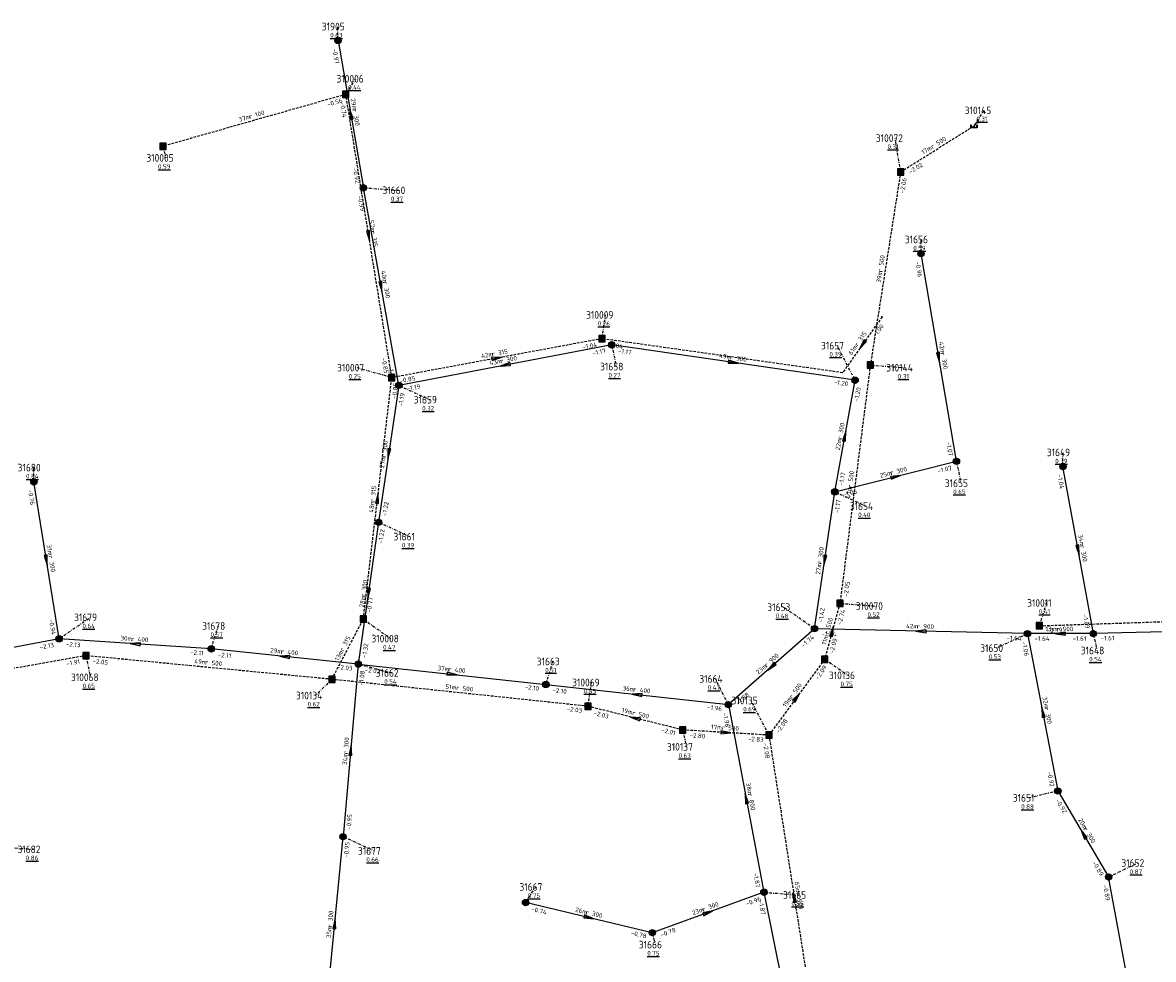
# Model space of a CAD drawing. Extents: x 188323 to 208361, y 565368 to 574910.
# Tile 94 of 256: x 201337 to 201560, y 568140 to 568325. Entities that reach past the tile are written whole.
import ezdxf

# ---------------------------------------------------------------- set-up
doc = ezdxf.new("R2010")
doc.units = 0
doc.linetypes.add('DASHDOT', pattern=[1, 0.5, -0.25, 0, -0.25])
doc.linetypes.add('DASHED', pattern=[0.75, 0.5, -0.25])
doc.layers.get('0').update_dxf_attribs({"linetype": 'CONTINUOUS'})
for name, color, linetype in [('RIO-AFM', 7, 'CONTINUOUS'), ('RIO-BOK', 7, 'CONTINUOUS'), ('RIO-KNP', 7, 'CONTINUOUS'), ('RIO-KNR', 7, 'CONTINUOUS'), ('RIO-LAG_0B', 7, 'CONTINUOUS'), ('RIO-LAG_1B', 7, 'DASHED'), ('RIO-LEN', 7, 'CONTINUOUS'), ('RIO-MVD', 1, 'CONTINUOUS'), ('RIO-VRB', 6, 'DASHDOT'), ('RIO-VRH', 7, 'CONTINUOUS')]:
    doc.layers.add(name, color=color, linetype=linetype)
doc.styles.add('RIO-TXT', font='isocp.shx')

# ---------------------------------------------------------------- blocks, each defined once
blk = doc.blocks.new('L_VHR')
blk.add_lwpolyline([(-0.5, 0), (0.5, 0), (-0.5, 0.15), (-0.5, -0.15), (0.5, 0)])
blk = doc.blocks.new('K_IPR')
blk.add_lwpolyline([(-0.5, -0.5), (0.5, -0.5), (0.5, 0.5), (-0.5, 0.5)], close=True)
blk.add_solid([(-0.5, 0.5), (0.5, 0.5), (-0.5, -0.5), (0.5, -0.5)])
at = {"style": 'RIO-TXT', "flags": 1}
blk.add_attdef('KNOOPNAAM', (2, 2), '', height=1, dxfattribs=at)
blk = doc.blocks.new('K_FIC')
blk.add_circle((0, 0), 0.0625)
at = {"style": 'RIO-TXT', "flags": 1}
blk.add_attdef('KNOOPNAAM', (2, 2), '', height=1, dxfattribs=at)
blk = doc.blocks.new('K_UTB')
blk.add_lwpolyline([(0.5, 0.15), (0.5, -0.3), (-0.5, -0.3), (-0.5, 0.15), (-0.45, 0.15), (-0.45, -0.25), (0, -0.25), (0.45, -0.25), (0.45, 0.15)], close=True)
blk.add_lwpolyline([(0.85, 0.6), (0.55, 0.65), (0.614828, 0.459583), (0.850842, 0.598937)])
blk.add_arc((0.85, -0.25), 0.85, 90, 180)
at = {"style": 'RIO-TXT', "flags": 1}
blk.add_attdef('KNOOPNAAM', (2, 2), '', height=1, dxfattribs=at)
blk = doc.blocks.new('K_IPG')
blk.add_circle((0, 0), 0.5)
for points in [[(0, 0), (-0.5, 0), (-0.433013, 0.25)], [(0, 0), (-0.433013, -0.25), (-0.5, 0)], [(0, 0), (-0.433013, 0.25), (-0.25, 0.433013)], [(0, 0), (-0.25, -0.433013), (-0.433013, -0.25)], [(0, 0), (-0.25, 0.433013), (0, 0.5)], [(0, 0), (0, -0.5), (-0.25, -0.433013)], [(0, 0), (0, 0.5), (0.25, 0.433013)], [(0, 0), (0.25, 0.433013), (0.433013, 0.25)], [(0, 0), (0.433013, 0.25), (0.5, 0)], [(0, 0), (0.5, 0), (0.433013, -0.25)], [(0, 0), (0.433013, -0.25), (0.25, -0.433013)], [(0, 0), (0.25, -0.433013), (0, -0.5)]]:
    blk.add_solid(points)
at = {"style": 'RIO-TXT', "flags": 1}
blk.add_attdef('KNOOPNAAM', (2, 2), '', height=1, dxfattribs=at)

msp = doc.modelspace()

# ---------------------------------------------------------------- linework, layer by layer
at = {"layer": 'RIO-LAG_0B'}
for p, q in [((201399.008, 568321.024), (201404, 568291.968)), ((201411.008, 568252.992), (201404, 568291.968)), ((201520.992, 568238.016), (201514, 568278.976)), ((201452.992, 568260.992), (201411.008, 568252.992)), ((201500.992, 568254.016), (201452.992, 568260.992)), ((201496.992, 568232), (201500.992, 568254.016)), ((201411.008, 568252.992), (201407.008, 568225.984)), ((201496.992, 568232), (201520.992, 568238.016)), ((201548, 568204.032), (201542, 568236.992)), ((201344, 568203.008), (201339.008, 568233.984)), ((201492.992, 568204.992), (201496.992, 568232)), ((201407.008, 568225.984), (201403.008, 568198.016)), ((201492.992, 568204.992), (201476, 568190.016)), ((201535.008, 568204.032), (201492.992, 568204.992)), ((201586, 568204.992), (201548, 568204.032)), ((201344, 568203.008), (201323.008, 568198.976)), ((201374, 568201.024), (201344, 568203.008)), ((201548, 568204.032), (201535.008, 568204.032)), ((201535.008, 568204.032), (201540.992, 568172.992)), ((201403.008, 568198.016), (201374, 568201.024)), ((201403.008, 568198.016), (201400, 568163.968)), ((201403.008, 568198.016), (201440, 568193.984)), ((201440, 568193.984), (201476, 568190.016)), ((201476, 568190.016), (201483.008, 568153.024)), ((201540.992, 568172.992), (201551.008, 568156.032)), ((201396.72, 568129.6), (201400, 568163.968)), ((201559.664, 568109.056), (201551.008, 568156.032)), ((201460.992, 568145.024), (201436, 568150.976)), ((201483.008, 568153.024), (201460.992, 568145.024)), ((201483.008, 568153.024), (201491.008, 568113.024))]:
    msp.add_line(p, q, dxfattribs=at)
at = {"layer": 'RIO-LAG_1B'}
for p, q in [((201400.544, 568310.4), (201364.496, 568300.16)), ((201409.616, 568254.528), (201400.544, 568310.4)), ((201509.968, 568295.104), (201524.464, 568304.192)), ((201509.968, 568295.104), (201504, 568257.024)), ((201451.056, 568262.208), (201409.616, 568254.528)), ((201504, 568257.024), (201498, 568209.984)), ((201404, 568206.912), (201409.616, 568254.528)), ((201498, 568209.984), (201495.008, 568198.976)), ((201397.792, 568195.008), (201404, 568206.912)), ((201537.36, 568205.568), (201588.544, 568207.296)), ((201349.28, 568199.68), (201300, 568190.976)), ((201397.792, 568195.008), (201349.28, 568199.68)), ((201495.008, 568198.976), (201484, 568184)), ((201448.304, 568189.696), (201397.792, 568195.008)), ((201467.008, 568185.024), (201448.304, 568189.696)), ((201484, 568184), (201467.008, 568185.024)), ((201484, 568184), (201494, 568120))]:
    msp.add_line(p, q, dxfattribs=at)
msp.add_lwpolyline([(201506.304, 568266.496), (201498.544, 568255.488), (201451.056, 568262.208)], dxfattribs=at)
at = {"layer": 'RIO-VRB'}
for p, q in [((201399, 568321), (201398.9997, 568323.775)), ((201400.55, 568310.42), (201402.5264, 568313.4758)), ((201524.47, 568304.19), (201526.4464, 568307.2458)), ((201509.97, 568295.08), (201508.914, 568301.7625)), ((201364.5, 568300.19), (201365.0335, 568297.8616)), ((201404, 568292), (201410.9675, 568291.4713)), ((201514, 568279), (201513.9997, 568281.775)), ((201451.06, 568262.18), (201451.7671, 568266.8932)), ((201453, 568261), (201453.8806, 568256.702)), ((201501, 568254), (201497.4612, 568260.8264)), ((201409.61, 568254.55), (201402.6421, 568256.4765)), ((201504, 568257), (201510.9675, 568256.4713)), ((201411, 568253), (201417.1269, 568250.1622)), ((201521, 568238), (201521.8806, 568233.702)), ((201542, 568237), (201541.9997, 568239.775)), ((201339, 568234), (201338.9997, 568236.775)), ((201497, 568232), (201503.1269, 568229.1622)), ((201407, 568226), (201413.1269, 568223.1622)), ((201493, 568205), (201486.8719, 568209.2359)), ((201498, 568210), (201504.9675, 568209.4713)), ((201537.36, 568205.54), (201538.7533, 568210.0694)), ((201344, 568203), (201350.1269, 568207.2378)), ((201404, 568206.89), (201409.4194, 568203.0419)), ((201374, 568201), (201375.3933, 568205.5294)), ((201535, 568204), (201528.8742, 568201.1602)), ((201548, 568204), (201548.7071, 568200.6868)), ((201349.28, 568199.7), (201350.1606, 568195.402)), ((201403, 568198), (201409.6482, 568196.28)), ((201440, 568194), (201441.3933, 568198.5294)), ((201495, 568199), (201499.6534, 568195.7947)), ((201397.8, 568195), (201394.5394, 568191.811)), ((201448.3, 568189.67), (201449.0071, 568194.3832)), ((201476, 568190), (201473.4616, 568195.0945)), ((201484, 568184), (201480.4612, 568190.8264)), ((201467, 568185), (201467.7071, 568181.6868)), ((201541, 568173), (201535.2921, 568171.6202)), ((201400, 568164), (201406.1269, 568161.1622)), ((201332, 568162), (201338.9675, 568161.4713)), ((201551, 568156), (201556.7086, 568158.778)), ((201436, 568151), (201437.9764, 568154.0558)), ((201483, 568153), (201489.9675, 568152.4713)), ((201461, 568145), (201461.5335, 568142.6716))]:
    msp.add_line(p, q, dxfattribs=at)

# ---------------------------------------------------------------- block references
at = {"layer": 'RIO-KNP', "xscale": 1.25, "yscale": 1.25, "zscale": 1.25}
for name, p in [('K_IPG', (201399.008, 568321.024)), ('K_IPR', (201400.544, 568310.4)), ('K_UTB', (201524.464, 568304.192)), ('K_IPR', (201364.496, 568300.16)), ('K_IPR', (201509.968, 568295.104)), ('K_IPG', (201404, 568291.968)), ('K_IPG', (201514, 568278.976)), ('K_FIC', (201506.304, 568266.496)), ('K_IPR', (201451.056, 568262.208)), ('K_IPG', (201452.992, 568260.992)), ('K_IPR', (201504, 568257.024)), ('K_IPR', (201409.616, 568254.528)), ('K_IPG', (201411.008, 568252.992)), ('K_IPG', (201500.992, 568254.016)), ('K_IPG', (201520.992, 568238.016)), ('K_IPG', (201542, 568236.992)), ('K_IPG', (201339.008, 568233.984)), ('K_IPG', (201496.992, 568232)), ('K_IPG', (201407.008, 568225.984)), ('K_IPR', (201498, 568209.984)), ('K_IPR', (201404, 568206.912)), ('K_IPG', (201492.992, 568204.992)), ('K_IPG', (201535.008, 568204.032)), ('K_IPR', (201537.36, 568205.568)), ('K_IPG', (201548, 568204.032)), ('K_IPG', (201344, 568203.008)), ('K_IPR', (201349.28, 568199.68)), ('K_IPG', (201374, 568201.024)), ('K_IPG', (201403.008, 568198.016)), ('K_IPR', (201495.008, 568198.976)), ('K_IPR', (201397.792, 568195.008)), ('K_IPG', (201440, 568193.984)), ('K_IPR', (201448.304, 568189.696)), ('K_IPG', (201476, 568190.016)), ('K_IPR', (201467.008, 568185.024)), ('K_IPR', (201484, 568184)), ('K_IPG', (201540.992, 568172.992)), ('K_IPG', (201400, 568163.968)), ('K_IPG', (201551.008, 568156.032)), ('K_IPG', (201483.008, 568153.024)), ('K_IPG', (201436, 568150.976)), ('K_IPG', (201460.992, 568145.024))]:
    msp.add_blockref(name, p, dxfattribs=at)
at = {"layer": 'RIO-VRH', "xscale": 2, "yscale": 2, "zscale": 2}
for p, rotation in [((201401.5, 568306.5), 459.7905), ((201405.08, 568282.485), 279.2192), ((201407.5, 568272.5), 280.1836), ((201502.42, 568261.01), 234.7441), ((201430.335, 568258.365), 370.429), ((201517.5, 568258.5), 279.6969), ((201432, 568257), 190.7832), ((201477, 568257.5), 351.7037), ((201499, 568243), 79.6871), ((201409, 568239.5), 261.5648), ((201509, 568235), 14.0348), ((201406.805, 568230.72), 83.2783), ((201545, 568220.5), 280.3129), ((201341.5, 568218.5), 279.1705), ((201495, 568218.5), 261.5648), ((201405, 568212), 261.8616), ((201496.5, 568204.5), 434.7373), ((201514, 568204.5), 178.6362), ((201359, 568202), 176.1863), ((201541.5, 568204), 180), ((201388.5, 568199.5), 174.0945), ((201484.5, 568197.5), 221.4195), ((201421.5, 568196), 353.8304), ((201458, 568192), 533.6605), ((201489.5, 568191.5), 413.7407), ((201538, 568188.5), 460.962), ((201457.65, 568187.335), 165.9796), ((201475.5, 568184.5), 356.6339), ((201401.5, 568181), 444.949), ((201479.5, 568171.5), 460.7211), ((201546, 568164.5), 480.4716), ((201489, 568152), 458.8889), ((201472, 568149), 379.9811), ((201398.36, 568146.81), 84.5417), ((201448.5, 568148), 346.5056)]:
    msp.add_blockref('L_VHR', p, dxfattribs=dict(at, rotation=rotation))

# ---------------------------------------------------------------- texts
at = {"layer": 'RIO-AFM', "style": 'RIO-TXT'}
for s, rotation, p in [('r 100', 375.8409, (201381.6057, 568305.5757)), ('r 300', 279.7905, (201401.8637, 568307.3853)), ('r 500', 32.1369, (201516.2681, 568299.6274)), ('r 315', 279.2192, (201405.461, 568283.368)), ('r 500', 441.0818, (201506.354, 568275.3187)), ('r 300', 280.1836, (201407.8608, 568273.3881)), ('r 315', 414.7441, (201501.5409, 568260.6389)), ('r 315', 370.429, (201429.4451, 568258.7226)), ('r 300', 370.7832, (201431.108, 568257.3524)), ('r 300', 351.7037, (201476.2722, 568258.1264)), ('r 300', 279.6969, (201517.869, 568259.3851)), ('r 300', 79.6871, (201498.3631, 568242.2923)), ('r 300', 441.5648, (201408.3786, 568238.7726)), ('r 300', 14.0348, (201508.0927, 568235.2886)), ('r 500', 442.7166, (201500.387, 568232.7612)), ('r 315', 83.2783, (201406.2137, 568229.9741)), ('r 300', 81.5648, (201494.3867, 568217.7718)), ('r 300', 280.3129, (201545.3569, 568221.3884)), ('r 300', 279.1705, (201341.8739, 568219.3813)), ('r 300', 441.8616, (201404.3821, 568211.2697)), ('r 500', 434.7373, (201495.8013, 568203.8503)), ('r 900', 358.6362, (201513.2017, 568205.032)), ('r 900', 360, (201540.6898, 568204.5036)), ('r 400', 356.1863, (201358.2251, 568202.5618)), ('r 315', 62.4541, (201400.0821, 568200.4579)), ('r 400', 354.0945, (201387.746, 568200.0894)), ('r 500', 354.4677, (201372.7831, 568197.9407)), ('r 900', 401.4195, (201483.557, 568197.3437)), ('r 400', 353.8304, (201420.7491, 568196.5954)), ('r 500', 353.9756, (201422.2981, 568192.9328)), ('r 400', 353.6605, (201457.2509, 568192.5974)), ('r 500', 413.7407, (201488.6133, 568191.1455)), ('r 300', 280.962, (201538.3462, 568189.3924)), ('r 500', 345.9796, (201456.9863, 568188.0219)), ('r 500', 356.6339, (201474.7206, 568185.0516)), ('r 300', 444.949, (201400.9205, 568180.2377)), ('r 800', 280.7211, (201479.8519, 568172.3914)), ('r 300', 300.4716, (201546.0251, 568165.4548)), ('r 300', 379.9811, (201471.0651, 568149.1994)), ('r 500', 278.8889, (201489.3887, 568152.8811)), ('r 300', 84.5417, (201397.7853, 568146.0512)), ('r 300', 346.5056, (201447.8302, 568148.6828))]:
    msp.add_text(s, height=0.9, rotation=rotation, dxfattribs=at).set_placement(p)
at = {"layer": 'RIO-BOK', "style": 'RIO-TXT'}
for s, rotation, p in [('-0.97', 279.7905, (201397.8592, 568319.382)), ('-0.56', 375.8409, (201396.9824, 568307.9743)), ('-0.74', 279.2192, (201399.3931, 568308.8134)), ('-2.02', 32.1369, (201511.9001, 568294.6392)), ('-0.92', 279.7905, (201401.9395, 568295.8055)), ('-2.06', 441.0818, (201510.6966, 568290.8165)), ('-0.99', 280.1836, (201402.8703, 568290.3742)), ('-0.96', 279.6969, (201512.8566, 568277.3838)), ('-1.00', 414.7441, (201505.0723, 568262.3474)), ('-1.04', 370.429, (201447.2771, 568260.0846)), ('-1.17', 370.7832, (201449.2303, 568258.8817)), ('-1.04', 352.0161, (201452.2527, 568260.5999)), ('-0.85', 279.2192, (201407.6046, 568258.3785)), ('-1.17', 351.7037, (201454.1841, 568259.4134)), ('-1.19', 280.1836, (201408.9199, 568256.7917)), ('-0.85', 370.429, (201411.2408, 568253.4276)), ('-1.20', 351.7037, (201496.7449, 568253.2342)), ('-0.85', 83.2783, (201410.5211, 568250.3142)), ('-1.19', 441.5648, (201411.7695, 568248.7412)), ('-1.19', 370.7832, (201412.6377, 568251.8877)), ('-1.20', 79.6871, (201501.6438, 568249.7148)), ('-1.07', 279.6969, (201518.9535, 568241.8095)), ('-1.17', 79.6871, (201498.6278, 568233.1268)), ('-1.07', 14.0348, (201517.3611, 568235.6472)), ('-1.04', 280.3129, (201540.874, 568235.3716)), ('-0.76', 279.1705, (201337.8418, 568232.3944)), ('-1.06', 14.0348, (201498.6975, 568230.9813)), ('-1.22', 441.5648, (201408.5893, 568227.1805)), ('-1.17', 81.5648, (201497.7839, 568227.7382)), ('-1.22', 441.8616, (201407.791, 568221.7458)), ('-2.05', 442.7166, (201499.5652, 568211.2122)), ('-0.77', 83.2783, (201405.554, 568208.1165)), ('-1.42', 81.5648, (201494.59, 568206.1795)), ('-0.94', 279.1705, (201341.9821, 568206.8275)), ('-2.74', 434.7373, (201498.2674, 568205.6772)), ('-1.09', 280.3129, (201545.9076, 568207.7861)), ('-0.79', 1.9358, (201538.8063, 568204.1881)), ('-2.13', 370.7832, (201340.2324, 568200.8683)), ('-2.13', 356.1863, (201345.3045, 568201.5108)), ('-1.74', 401.4195, (201490.8442, 568201.2465)), ('-1.74', 358.6362, (201494.367, 568203.5679)), ('-2.09', 434.7373, (201496.7184, 568199.9832)), ('-1.64', 358.6362, (201530.8682, 568202.722)), ('-1.06', 280.962, (201533.8925, 568202.359)), ('-1.64', 360, (201536.4007, 568202.6009)), ('-1.61', 360, (201543.9007, 568202.6056)), ('-1.61', 361.5073, (201549.437, 568202.6382)), ('-2.11', 356.1863, (201369.8171, 568199.8922)), ('-2.11', 354.0945, (201375.2493, 568199.4642)), ('-1.32', 441.8616, (201404.5831, 568199.1887)), ('-1.91', 370.011, (201345.4813, 568197.6373)), ('-2.05', 354.4677, (201350.5392, 568198.1724)), ('-2.03', 354.0945, (201398.7792, 568197.0451)), ('-1.08', 444.949, (201404.0153, 568193.7951)), ('-2.03', 353.8304, (201404.2422, 568196.4584)), ('-2.09', 413.7407, (201493.6973, 568194.8717)), ('-2.10', 353.8304, (201435.7756, 568193.0696)), ('-2.10', 353.6605, (201441.2376, 568192.4548)), ('-1.88', 401.4195, (201477.976, 568189.8776)), ('-2.03', 353.9756, (201444.079, 568188.7375)), ('-1.96', 353.6605, (201471.7728, 568189.0816)), ('-2.03', 345.9796, (201449.3199, 568187.9732)), ('-1.96', 280.7211, (201474.8856, 568188.3637)), ('-2.08', 413.7407, (201485.9566, 568184.3021)), ('-2.01', 345.9796, (201462.6856, 568184.6444)), ('-2.80', 356.6339, (201468.3161, 568183.5211)), ('-2.83', 356.6339, (201479.8256, 568182.8513)), ('-2.08', 278.8889, (201482.8339, 568182.4001)), ('-0.92', 280.962, (201538.8636, 568176.7622)), ('-0.92', 300.4716, (201540.5042, 568171.0833)), ('-0.95', 444.949, (201401.5168, 568165.2723)), ('-0.95', 84.5417, (201401.0043, 568159.7852)), ('-0.89', 300.4716, (201547.7233, 568158.8286)), ('-1.87', 280.7211, (201480.8832, 568156.7719)), ('-0.89', 280.475, (201549.8786, 568154.3685)), ('-0.96', 379.9811, (201479.6214, 568150.2947)), ('-1.87', 281.3179, (201481.9028, 568151.3521)), ('-0.74', 346.5056, (201437.0355, 568149.3126)), ('-0.78', 346.5056, (201456.6894, 568144.6089)), ('-0.78', 379.9811, (201462.7945, 568144.1638))]:
    msp.add_text(s, height=0.9, rotation=rotation, dxfattribs=at).set_placement(p)
at = {"layer": 'RIO-KNR', "style": 'RIO-TXT'}
for s, p in [('31905', (201395.8122, 568323.025)), ('310006', (201398.7014, 568312.7258)), ('310145', (201522.6214, 568306.4958)), ('310072', (201505.089, 568301.0125)), ('310005', (201361.2085, 568297.1116)), ('31660', (201407.78, 568290.7213)), ('31656', (201510.8122, 568281.025)), ('310009', (201447.9421, 568266.1432)), ('31657', (201494.2737, 568260.0764)), ('310007', (201398.8171, 568255.7265)), ('31658', (201450.6931, 568255.952)), ('310144', (201507.1425, 568255.7213)), ('31659', (201413.9394, 568249.4122)), ('31649', (201538.8122, 568239.025)), ('31680', (201335.8122, 568236.025)), ('31655', (201518.6931, 568232.952)), ('31654', (201499.9394, 568228.4122)), ('31661', (201409.9394, 568222.4122)), ('31653', (201483.6844, 568208.4859)), ('310070', (201501.1425, 568208.7213)), ('310011', (201534.9283, 568209.3194)), ('31679', (201346.9394, 568206.4878)), ('31678', (201372.2058, 568204.7794)), ('310008', (201405.5944, 568202.2919)), ('31650', (201525.6867, 568200.4102)), ('31648', (201545.5196, 568199.9368)), ('31663', (201438.2058, 568197.7794)), ('310068', (201346.3356, 568194.652)), ('31662', (201406.4607, 568195.53)), ('31664', (201470.2741, 568194.3445)), ('310136', (201495.8284, 568195.0447)), ('310069', (201445.1821, 568193.6332)), ('310134', (201390.7144, 568191.061)), ('310135', (201476.6362, 568190.0764)), ('310137', (201463.8821, 568180.9368)), ('31651', (201532.1046, 568170.8702)), ('31682', (201335.78, 568160.7213)), ('31677', (201402.9394, 568160.4122)), ('31652', (201553.5211, 568158.028)), ('31667', (201434.7889, 568153.3058)), ('31665', (201486.78, 568151.7213)), ('31666', (201458.346, 568141.9216))]:
    msp.add_text(s, height=1.5, dxfattribs=at).set_placement(p)
at = {"layer": 'RIO-LEN', "style": 'RIO-TXT'}
for s, rotation, p in [('29m', 279.7905, (201401.4953, 568309.5137)), ('37m', 375.8409, (201379.5282, 568304.9847)), ('17m', 32.1369, (201514.4391, 568298.4783)), ('57m', 279.2192, (201405.1139, 568285.5)), ('40m', 280.1836, (201407.4779, 568275.5139)), ('39m', 441.0818, (201506.0208, 568273.1846)), ('61m', 414.7441, (201500.2954, 568258.8742)), ('42m', 279.6969, (201517.5041, 568261.5141)), ('42m', 370.429, (201427.321, 568258.3303)), ('43m', 370.7832, (201428.9864, 568256.9468)), ('49m', 351.7037, (201474.1346, 568258.4368)), ('22m', 79.6871, (201497.9767, 568240.1671)), ('27m', 441.5648, (201408.0634, 568236.6358)), ('25m', 14.0348, (201505.9972, 568234.7647)), ('47m', 442.7166, (201500.1148, 568230.6184)), ('48m', 83.2783, (201405.9612, 568227.8289)), ('34m', 280.3129, (201544.9692, 568223.5133)), ('31m', 279.1705, (201341.5286, 568221.5136)), ('27m', 81.5648, (201494.0701, 568215.6351)), ('28m', 441.8616, (201404.0779, 568209.1312)), ('42m', 358.6362, (201511.0423, 568205.082)), ('13m', 360, (201538.5298, 568204.5022)), ('30m', 356.1863, (201356.0698, 568202.7041)), ('11m', 434.7373, (201495.2343, 568201.7661)), ('29m', 354.0945, (201385.5974, 568200.3103)), ('13m', 62.4541, (201399.0834, 568198.5426)), ('49m', 354.4677, (201370.6331, 568198.1475)), ('23m', 401.4195, (201481.9383, 568195.9135)), ('37m', 353.8304, (201418.6015, 568196.8262)), ('51m', 353.9756, (201420.1499, 568193.1582)), ('36m', 353.6605, (201455.1039, 568192.8345)), ('19m', 413.7407, (201487.337, 568189.4028)), ('32m', 280.962, (201537.9344, 568191.5128)), ('19m', 345.9796, (201454.8903, 568188.5439)), ('17m', 356.6339, (201472.5643, 568185.1771)), ('34m', 444.949, (201400.732, 568178.0859)), ('38m', 280.7211, (201479.449, 568174.5135)), ('20m', 300.4716, (201544.9287, 568167.3159)), ('65m', 278.8889, (201489.0539, 568155.015)), ('26m', 346.5056, (201445.7295, 568149.1856)), ('23m', 379.9811, (201469.0356, 568148.46)), ('35m', 84.5417, (201397.5802, 568143.9009))]:
    msp.add_text(s, height=0.9, rotation=rotation, dxfattribs=at).set_placement(p)
at = {"layer": 'RIO-MVD', "style": 'RIO-TXT'}
for s, p in [('%%U0.63', (201397.4697, 568321.625)), ('%%U0.44', (201400.9964, 568311.3258)), ('%%U0.31', (201524.9164, 568305.0958)), ('%%U0.31', (201507.384, 568299.6125)), ('%%U0.59', (201363.5035, 568295.7116)), ('%%U0.37', (201409.4375, 568289.3213)), ('%%U0.59', (201512.4697, 568279.625)), ('%%U0.26', (201450.2371, 568264.7432)), ('%%U0.39', (201495.9312, 568258.6764)), ('%%U0.25', (201401.1121, 568254.3265)), ('%%U0.27', (201452.3506, 568254.552)), ('%%U0.31', (201509.4375, 568254.3213)), ('%%U0.32', (201415.5969, 568248.0122)), ('%%U0.39', (201540.4697, 568237.625)), ('%%U0.84', (201337.4697, 568234.625)), ('%%U0.65', (201520.3506, 568231.552)), ('%%U0.40', (201501.5969, 568227.0122)), ('%%U0.39', (201411.5969, 568221.0122)), ('%%U0.48', (201485.3419, 568207.0859)), ('%%U0.52', (201503.4375, 568207.3213)), ('%%U0.41', (201537.2233, 568207.9194)), ('%%U0.64', (201348.5969, 568205.0878)), ('%%U0.57', (201373.8633, 568203.3794)), ('%%U0.47', (201407.8894, 568200.8919)), ('%%U0.53', (201527.3442, 568199.0102)), ('%%U0.54', (201547.1771, 568198.5368)), ('%%U0.51', (201439.8633, 568196.3794)), ('%%U0.65', (201348.6306, 568193.252)), ('%%U0.54', (201408.1182, 568194.13)), ('%%U0.47', (201471.9316, 568192.9445)), ('%%U0.75', (201498.1234, 568193.6447)), ('%%U0.55', (201447.4771, 568192.2332)), ('%%U0.62', (201393.0094, 568189.661)), ('%%U0.69', (201478.9312, 568188.6764)), ('%%U0.63', (201466.1771, 568179.5368)), ('%%U0.88', (201533.7621, 568169.4702)), ('%%U0.86', (201337.4375, 568159.3213)), ('%%U0.66', (201404.5969, 568159.0122)), ('%%U0.87', (201555.1786, 568156.628)), ('%%U0.75', (201436.4464, 568151.9058)), ('%%U0.55', (201488.4375, 568150.3213)), ('%%U0.75', (201460.0035, 568140.5216))]:
    msp.add_text(s, height=0.9, dxfattribs=at).set_placement(p)

doc.saveas('drawing.dxf')
